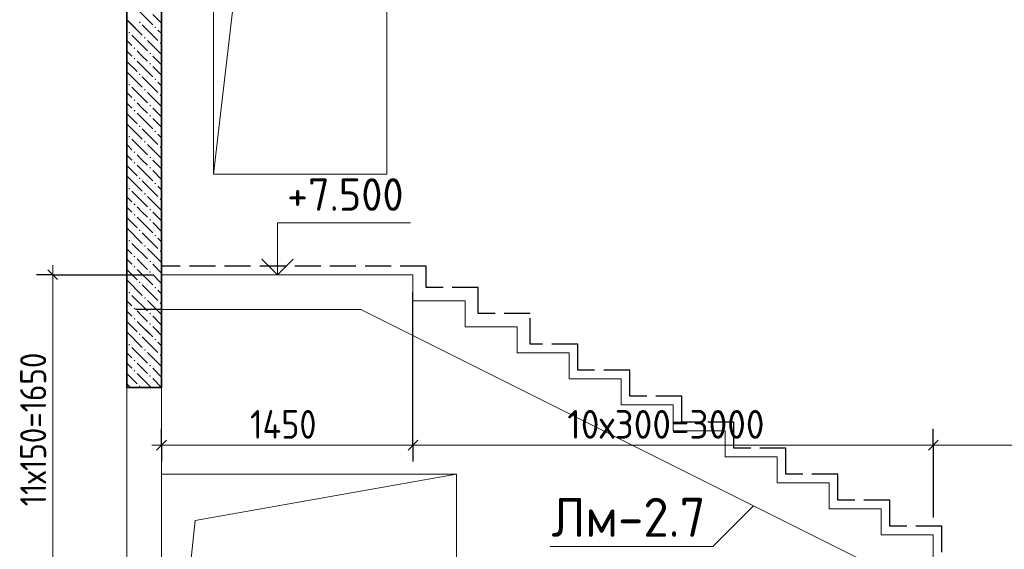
# Model space of a CAD drawing. Header units: millimetres. Extents: x -5 to 21000, y -5 to 14850.
# Tile 17 of 21: x 13959 to 17744, y 10569 to 12605. Entities that reach past the tile are written whole.
import ezdxf

# ---------------------------------------------------------------- set-up
doc = ezdxf.new("R2010")
doc.units = ezdxf.units.MM
doc.linetypes.add('______2', pattern=[135, 100, -35])
for name, color, linetype, lineweight in [('Standard', 7, 'Continuous', 25), ('ЖБ Лента фундамента под плитной частью', 7, 'Continuous', 25), ('Примечания', 7, 'Continuous', 13), ('Размерная линия_ общее', 7, 'Continuous', 13)]:
    doc.layers.add(name, color=color, linetype=linetype, lineweight=lineweight)
doc.layers.add('ЖБ Лестница', color=7, linetype='Continuous', lineweight=25, true_color=0xe0e0ff)
doc.layers.add('ЖБ Стена верхний уровень', color=7, linetype='Continuous', lineweight=25, true_color=0x006e00)
doc.styles.add('ISOCPEUR', font='txt')

msp = doc.modelspace()

# ---------------------------------------------------------------- hatches: boundary and pattern name
at = {"layer": 'ЖБ Стена верхний уровень', "linetype": 'Continuous', "lineweight": 18, "transparency": 33554687}
for points in [[(14416.8, 12595.2), (14420, 12598.4), (14423.3, 12595.2), (14420, 12591.9)], [(14416.8, 12595.2), (14420, 12598.4), (14423.3, 12595.2), (14420, 12591.9)], [(14476.8, 12575.2), (14480, 12578.4), (14483.2, 12575.2), (14480, 12571.9)], [(14476.8, 12575.2), (14480, 12578.4), (14483.2, 12575.2), (14480, 12571.9)], [(14376.8, 12555.2), (14380, 12558.4), (14383.3, 12555.2), (14380, 12551.9)], [(14376.8, 12555.2), (14380, 12558.4), (14383.3, 12555.2), (14380, 12551.9)], [(14436.8, 12535.2), (14440, 12538.4), (14443.3, 12535.2), (14440, 12531.9)], [(14436.8, 12535.2), (14440, 12538.4), (14443.3, 12535.2), (14440, 12531.9)], [(14396.7, 12495.2), (14400, 12498.4), (14403.3, 12495.2), (14400, 12491.9)], [(14396.7, 12495.2), (14400, 12498.4), (14403.3, 12495.2), (14400, 12491.9)], [(14496.7, 12515.2), (14500, 12518.4), (14503.3, 12515.2), (14500, 12511.9)], [(14496.7, 12515.2), (14500, 12518.4), (14503.3, 12515.2), (14500, 12511.9)], [(14396.7, 12455.2), (14400, 12458.4), (14403.3, 12455.2), (14400, 12451.9)], [(14396.7, 12455.2), (14400, 12458.4), (14403.3, 12455.2), (14400, 12451.9)], [(14456.8, 12475.2), (14460, 12478.4), (14463.3, 12475.2), (14460, 12471.9)], [(14456.8, 12475.2), (14460, 12478.4), (14463.3, 12475.2), (14460, 12471.9)], [(14456.8, 12435.2), (14460, 12438.4), (14463.3, 12435.2), (14460, 12431.9)], [(14456.8, 12435.2), (14460, 12438.4), (14463.3, 12435.2), (14460, 12431.9)], [(14416.8, 12395.2), (14420, 12398.4), (14423.3, 12395.2), (14420, 12391.9)], [(14416.8, 12395.2), (14420, 12398.4), (14423.3, 12395.2), (14420, 12391.9)], [(14476.8, 12375.2), (14480, 12378.4), (14483.2, 12375.2), (14480, 12371.9)], [(14476.8, 12375.2), (14480, 12378.4), (14483.2, 12375.2), (14480, 12371.9)], [(14376.8, 12355.2), (14380, 12358.4), (14383.3, 12355.2), (14380, 12351.9)], [(14376.8, 12355.2), (14380, 12358.4), (14383.3, 12355.2), (14380, 12351.9)], [(14436.8, 12335.2), (14440, 12338.4), (14443.3, 12335.2), (14440, 12331.9)], [(14436.8, 12335.2), (14440, 12338.4), (14443.3, 12335.2), (14440, 12331.9)], [(14496.7, 12315.2), (14500, 12318.4), (14503.3, 12315.2), (14500, 12311.9)], [(14496.7, 12315.2), (14500, 12318.4), (14503.3, 12315.2), (14500, 12311.9)], [(14396.7, 12295.2), (14400, 12298.4), (14403.3, 12295.2), (14400, 12291.9)], [(14396.7, 12295.2), (14400, 12298.4), (14403.3, 12295.2), (14400, 12291.9)], [(14456.8, 12275.2), (14460, 12278.4), (14463.3, 12275.2), (14460, 12271.9)], [(14456.8, 12275.2), (14460, 12278.4), (14463.3, 12275.2), (14460, 12271.9)], [(14396.7, 12255.2), (14400, 12258.4), (14403.3, 12255.2), (14400, 12251.9)], [(14396.7, 12255.2), (14400, 12258.4), (14403.3, 12255.2), (14400, 12251.9)], [(14456.8, 12235.2), (14460, 12238.4), (14463.3, 12235.2), (14460, 12231.9)], [(14456.8, 12235.2), (14460, 12238.4), (14463.3, 12235.2), (14460, 12231.9)], [(14416.8, 12195.2), (14420, 12198.4), (14423.3, 12195.2), (14420, 12191.9)], [(14416.8, 12195.2), (14420, 12198.4), (14423.3, 12195.2), (14420, 12191.9)], [(14376.8, 12155.2), (14380, 12158.4), (14383.3, 12155.2), (14380, 12151.9)], [(14376.8, 12155.2), (14380, 12158.4), (14383.3, 12155.2), (14380, 12151.9)], [(14476.8, 12175.2), (14480, 12178.4), (14483.2, 12175.2), (14480, 12171.9)], [(14476.8, 12175.2), (14480, 12178.4), (14483.2, 12175.2), (14480, 12171.9)], [(14436.8, 12135.2), (14440, 12138.4), (14443.3, 12135.2), (14440, 12131.9)], [(14436.8, 12135.2), (14440, 12138.4), (14443.3, 12135.2), (14440, 12131.9)], [(14496.7, 12115.2), (14500, 12118.4), (14503.3, 12115.2), (14500, 12111.9)], [(14496.7, 12115.2), (14500, 12118.4), (14503.3, 12115.2), (14500, 12111.9)], [(14396.7, 12095.2), (14400, 12098.4), (14403.3, 12095.2), (14400, 12091.9)], [(14396.7, 12095.2), (14400, 12098.4), (14403.3, 12095.2), (14400, 12091.9)], [(14456.8, 12075.2), (14460, 12078.4), (14463.3, 12075.2), (14460, 12071.9)], [(14456.8, 12075.2), (14460, 12078.4), (14463.3, 12075.2), (14460, 12071.9)], [(14396.7, 12055.2), (14400, 12058.4), (14403.3, 12055.2), (14400, 12051.9)], [(14396.7, 12055.2), (14400, 12058.4), (14403.3, 12055.2), (14400, 12051.9)], [(14456.8, 12035.2), (14460, 12038.4), (14463.3, 12035.2), (14460, 12031.9)], [(14456.8, 12035.2), (14460, 12038.4), (14463.3, 12035.2), (14460, 12031.9)], [(14416.8, 11995.2), (14420, 11998.4), (14423.3, 11995.2), (14420, 11991.9)], [(14416.8, 11995.2), (14420, 11998.4), (14423.3, 11995.2), (14420, 11991.9)], [(14476.8, 11975.2), (14480, 11978.4), (14483.2, 11975.2), (14480, 11971.9)], [(14476.8, 11975.2), (14480, 11978.4), (14483.2, 11975.2), (14480, 11971.9)], [(14376.8, 11955.2), (14380, 11958.4), (14383.3, 11955.2), (14380, 11951.9)], [(14376.8, 11955.2), (14380, 11958.4), (14383.3, 11955.2), (14380, 11951.9)], [(14436.8, 11935.2), (14440, 11938.4), (14443.3, 11935.2), (14440, 11931.9)], [(14436.8, 11935.2), (14440, 11938.4), (14443.3, 11935.2), (14440, 11931.9)], [(14396.7, 11895.2), (14400, 11898.4), (14403.3, 11895.2), (14400, 11891.9)], [(14396.7, 11895.2), (14400, 11898.4), (14403.3, 11895.2), (14400, 11891.9)], [(14496.7, 11915.2), (14500, 11918.4), (14503.3, 11915.2), (14500, 11911.9)], [(14496.7, 11915.2), (14500, 11918.4), (14503.3, 11915.2), (14500, 11911.9)], [(14396.7, 11855.2), (14400, 11858.4), (14403.3, 11855.2), (14400, 11851.9)], [(14396.7, 11855.2), (14400, 11858.4), (14403.3, 11855.2), (14400, 11851.9)], [(14456.8, 11875.2), (14460, 11878.4), (14463.3, 11875.2), (14460, 11871.9)], [(14456.8, 11875.2), (14460, 11878.4), (14463.3, 11875.2), (14460, 11871.9)], [(14456.8, 11835.2), (14460, 11838.4), (14463.3, 11835.2), (14460, 11831.9)], [(14456.8, 11835.2), (14460, 11838.4), (14463.3, 11835.2), (14460, 11831.9)], [(14416.8, 11795.2), (14420, 11798.4), (14423.3, 11795.2), (14420, 11791.9)], [(14416.8, 11795.2), (14420, 11798.4), (14423.3, 11795.2), (14420, 11791.9)], [(14476.8, 11775.2), (14480, 11778.4), (14483.2, 11775.2), (14480, 11771.9)], [(14476.8, 11775.2), (14480, 11778.4), (14483.2, 11775.2), (14480, 11771.9)], [(14376.8, 11755.2), (14380, 11758.4), (14383.3, 11755.2), (14380, 11751.9)], [(14376.8, 11755.2), (14380, 11758.4), (14383.3, 11755.2), (14380, 11751.9)], [(14436.8, 11735.2), (14440, 11738.4), (14443.3, 11735.2), (14440, 11731.9)], [(14436.8, 11735.2), (14440, 11738.4), (14443.3, 11735.2), (14440, 11731.9)], [(14396.7, 11695.2), (14400, 11698.4), (14403.3, 11695.2), (14400, 11691.9)], [(14396.7, 11695.2), (14400, 11698.4), (14403.3, 11695.2), (14400, 11691.9)], [(14496.7, 11715.2), (14500, 11718.4), (14503.3, 11715.2), (14500, 11711.9)], [(14496.7, 11715.2), (14500, 11718.4), (14503.3, 11715.2), (14500, 11711.9)], [(14396.7, 11655.2), (14400, 11658.4), (14403.3, 11655.2), (14400, 11651.9)], [(14396.7, 11655.2), (14400, 11658.4), (14403.3, 11655.2), (14400, 11651.9)], [(14456.8, 11675.2), (14460, 11678.4), (14463.3, 11675.2), (14460, 11671.9)], [(14456.8, 11675.2), (14460, 11678.4), (14463.3, 11675.2), (14460, 11671.9)], [(14456.8, 11635.2), (14460, 11638.4), (14463.3, 11635.2), (14460, 11631.9)], [(14456.8, 11635.2), (14460, 11638.4), (14463.3, 11635.2), (14460, 11631.9)], [(14416.8, 11595.2), (14420, 11598.4), (14423.3, 11595.2), (14420, 11591.9)], [(14376.8, 11555.2), (14380, 11558.4), (14383.3, 11555.2), (14380, 11551.9)], [(14476.8, 11575.2), (14480, 11578.4), (14483.2, 11575.2), (14480, 11571.9)], [(14436.8, 11535.2), (14440, 11538.4), (14443.3, 11535.2), (14440, 11531.9)], [(14496.7, 11515.2), (14500, 11518.4), (14503.3, 11515.2), (14500, 11511.9)], [(14396.7, 11495.2), (14400, 11498.4), (14403.3, 11495.2), (14400, 11491.9)], [(14456.8, 11475.2), (14460, 11478.4), (14463.3, 11475.2), (14460, 11471.9)], [(14456.8, 11475.2), (14460, 11478.4), (14463.3, 11475.2), (14460, 11471.9)], [(14396.7, 11455.2), (14400, 11458.4), (14403.3, 11455.2), (14400, 11451.9)], [(14396.7, 11455.2), (14400, 11458.4), (14403.3, 11455.2), (14400, 11451.9)], [(14456.8, 11435.2), (14460, 11438.4), (14463.3, 11435.2), (14460, 11431.9)], [(14456.8, 11435.2), (14460, 11438.4), (14463.3, 11435.2), (14460, 11431.9)], [(14416.8, 11395.2), (14420, 11398.4), (14423.3, 11395.2), (14420, 11391.9)], [(14416.8, 11395.2), (14420, 11398.4), (14423.3, 11395.2), (14420, 11391.9)], [(14376.8, 11355.2), (14380, 11358.4), (14383.3, 11355.2), (14380, 11351.9)], [(14376.8, 11355.2), (14380, 11358.4), (14383.3, 11355.2), (14380, 11351.9)], [(14476.8, 11375.2), (14480, 11378.4), (14483.2, 11375.2), (14480, 11371.9)], [(14476.8, 11375.2), (14480, 11378.4), (14483.2, 11375.2), (14480, 11371.9)], [(14436.8, 11335.2), (14440, 11338.4), (14443.3, 11335.2), (14440, 11331.9)], [(14436.8, 11335.2), (14440, 11338.4), (14443.3, 11335.2), (14440, 11331.9)], [(14496.7, 11315.2), (14500, 11318.4), (14503.3, 11315.2), (14500, 11311.9)], [(14496.7, 11315.2), (14500, 11318.4), (14503.3, 11315.2), (14500, 11311.9)], [(14396.7, 11295.2), (14400, 11298.4), (14403.3, 11295.2), (14400, 11291.9)], [(14396.7, 11295.2), (14400, 11298.4), (14403.3, 11295.2), (14400, 11291.9)], [(14396.7, 11255.2), (14400, 11258.4), (14403.3, 11255.2), (14400, 11251.9)], [(14396.7, 11255.2), (14400, 11258.4), (14403.3, 11255.2), (14400, 11251.9)], [(14456.8, 11275.2), (14460, 11278.4), (14463.3, 11275.2), (14460, 11271.9)], [(14456.8, 11275.2), (14460, 11278.4), (14463.3, 11275.2), (14460, 11271.9)], [(14456.8, 11235.2), (14460, 11238.4), (14463.3, 11235.2), (14460, 11231.9)], [(14456.8, 11235.2), (14460, 11238.4), (14463.3, 11235.2), (14460, 11231.9)], [(14416.8, 11195.2), (14420, 11198.4), (14423.3, 11195.2), (14420, 11191.9)], [(14416.8, 11195.2), (14420, 11198.4), (14423.3, 11195.2), (14420, 11191.9)]]:
    msp.add_hatch(color=7, dxfattribs=at).paths.add_polyline_path(points, flags=16)

# ---------------------------------------------------------------- linework, layer by layer
at = {"layer": 'Standard', "color": 7, "linetype": 'Continuous', "lineweight": 13, "transparency": 33554687}
msp.add_line((15049.7, 11624.4), (14716.3, 11624.4), dxfattribs=at)
msp.add_lwpolyline([(14949.7, 11624.4), (14949.7, 11824.4), (15461.3, 11824.4)], dxfattribs=at)
at = {"layer": 'Standard', "color": 7, "linetype": 'Continuous', "lineweight": 35, "transparency": 33554687}
msp.add_lwpolyline([(14889.2, 11685), (14949.7, 11624.4), (15010.2, 11685)], dxfattribs=at)
at = {"layer": 'ЖБ Лента фундамента под плитной частью', "color": 253, "linetype": '______2', "lineweight": -3, "true_color": 0xababab, "transparency": 33554687}
for p, q in [((15521.2, 11657.8), (14504, 11657.8)), ((15521.2, 11575.1), (15521.2, 11657.8)), ((15721.2, 11575.1), (15521.2, 11575.1)), ((15721.2, 11475.1), (15721.2, 11575.1)), ((15921.2, 11475.1), (15721.2, 11475.1)), ((15921.2, 11357.8), (15921.2, 11475.1)), ((16103.9, 11357.8), (15921.2, 11357.8)), ((16103.9, 11257.8), (16103.9, 11357.8)), ((16303.9, 11257.8), (16103.9, 11257.8)), ((16303.9, 11157.8), (16303.9, 11257.8)), ((16503.9, 11157.8), (16303.9, 11157.8)), ((16503.9, 11057.8), (16503.9, 11157.8)), ((16703.9, 11057.8), (16503.9, 11057.8)), ((16703.9, 10957.8), (16703.9, 11057.8)), ((16903.9, 10957.8), (16703.9, 10957.8)), ((16903.9, 10857.8), (16903.9, 10957.8)), ((17103.9, 10857.8), (16903.9, 10857.8)), ((17103.9, 10757.8), (17103.9, 10857.8)), ((17303.9, 10757.8), (17103.9, 10757.8)), ((17303.9, 10657.8), (17303.9, 10757.8)), ((17503.9, 10657.8), (17303.9, 10657.8)), ((17503.9, 10557.8), (17503.9, 10657.8))]:
    msp.add_line(p, q, dxfattribs=at)
at = {"layer": 'ЖБ Лестница', "color": 253, "linetype": '______2', "lineweight": -3, "true_color": 0xababab, "transparency": 33554687}
for p, q in [((14370.6, 11624.4), (14504, 11624.4)), ((14504, 11491.1), (14370.6, 11491.1))]:
    msp.add_line(p, q, dxfattribs=at)
at = {"layer": 'ЖБ Лестница', "color": 7, "linetype": 'Continuous', "lineweight": 18, "transparency": 33554687}
for p, q in [((14370.6, 11624.4), (14370.6, 11491.1)), ((14370.6, 11624.4), (14370.6, 11624.4)), ((14504, 11624.4), (15470.5, 11624.4)), ((15470.5, 11624.4), (15470.5, 11524.4)), ((15670.5, 11524.4), (15470.5, 11524.4)), ((15670.5, 11524.4), (15670.5, 11424.4)), ((14370.6, 11491.1), (14370.6, 11491.1)), ((15270.5, 11491.1), (14504, 11491.1)), ((17403.9, 10424.4), (15270.5, 11491.1)), ((15670.5, 11424.4), (15870.5, 11424.4)), ((15870.5, 11424.4), (15870.5, 11324.4)), ((15870.5, 11324.4), (16070.5, 11324.4)), ((16070.5, 11324.4), (16070.5, 11224.4)), ((16070.5, 11224.4), (16270.5, 11224.4)), ((16270.5, 11224.4), (16270.5, 11124.4)), ((16270.5, 11124.4), (16470.5, 11124.4)), ((16470.5, 11124.4), (16470.5, 11024.4)), ((16470.5, 11024.4), (16670.5, 11024.4)), ((16670.5, 11024.4), (16670.5, 10924.4)), ((16670.5, 10924.4), (16870.5, 10924.4)), ((16870.5, 10924.4), (16870.5, 10824.4)), ((16870.5, 10824.4), (17070.5, 10824.4)), ((17070.5, 10824.4), (17070.5, 10724.4)), ((17070.5, 10724.4), (17270.5, 10724.4)), ((17270.5, 10724.4), (17270.5, 10624.4)), ((17270.5, 10624.4), (17470.5, 10624.4)), ((17470.5, 10624.4), (17470.5, 10524.4))]:
    msp.add_line(p, q, dxfattribs=at)
at = {"layer": 'ЖБ Стена верхний уровень', "color": 7, "linetype": 'Continuous', "lineweight": 35, "transparency": 33554687}
for p, q in [((14370.6, 13277.8), (14370.6, 11191.1)), ((14504, 11624.4), (14504, 13277.8)), ((14370.6, 12600.1), (14370.6, 11411.1)), ((14504, 11411.1), (14504, 12600.1)), ((14504, 11191.1), (14504, 11491.1)), ((14370.6, 11191.1), (14504, 11191.1))]:
    msp.add_line(p, q, dxfattribs=at)
at = {"layer": 'ЖБ Стена верхний уровень', "color": 7, "linetype": 'Continuous', "lineweight": 18, "transparency": 33554687}
for p, q in [((14704, 13277.8), (14704, 12011.1)), ((15370.6, 12011.1), (15370.6, 13277.8)), ((14704, 12011.1), (15370.6, 12011.1)), ((14370.6, 7424.4), (14370.6, 11191.1)), ((14504, 11191.1), (14504, 9257.8)), ((15637.4, 10857.8), (14504.1, 10857.8)), ((15637.4, 9557.8), (15637.4, 10857.8))]:
    msp.add_line(p, q, dxfattribs=at)
at = {"layer": 'ЖБ Стена верхний уровень', "color": 251, "linetype": 'Continuous', "lineweight": 18, "true_color": 0x575757, "transparency": 33554687}
for p, q in [((14410, 12645.2), (14470, 12585.2)), ((14370.6, 12604.6), (14430, 12545.2)), ((14470, 12625.2), (14504, 12591.2)), ((14375.1, 12600.1), (14430, 12545.2)), ((14430, 12585.2), (14490, 12525.2)), ((14430, 12585.2), (14490, 12525.2)), ((14455.1, 12600.1), (14470, 12585.2)), ((14495.1, 12600.1), (14504, 12591.2)), ((14390, 12545.2), (14450, 12485.2)), ((14390, 12545.2), (14450, 12485.2)), ((14504, 12551.2), (14490, 12565.2)), ((14504, 12551.2), (14490, 12565.2)), ((14370.6, 12524.5), (14390, 12505.2)), ((14370.6, 12524.5), (14390, 12505.2)), ((14504, 12471.2), (14450, 12525.2)), ((14504, 12471.2), (14450, 12525.2)), ((14370.6, 12484.5), (14390, 12465.2)), ((14370.6, 12484.5), (14390, 12465.2)), ((14430, 12465.2), (14410, 12485.2)), ((14430, 12465.2), (14410, 12485.2)), ((14450, 12445.2), (14430, 12465.2)), ((14450, 12445.2), (14430, 12465.2)), ((14470, 12465.2), (14504, 12431.2)), ((14470, 12465.2), (14504, 12431.2)), ((14370.6, 12444.5), (14410, 12405.2)), ((14370.6, 12444.5), (14410, 12405.2)), ((14410, 12445.2), (14470, 12385.2)), ((14410, 12445.2), (14470, 12385.2)), ((14470, 12425.2), (14504, 12391.2)), ((14470, 12425.2), (14504, 12391.2)), ((14370.6, 12404.6), (14430, 12345.2)), ((14370.6, 12404.6), (14430, 12345.2)), ((14430, 12385.2), (14490, 12325.2)), ((14430, 12385.2), (14490, 12325.2)), ((14390, 12345.2), (14450, 12285.2)), ((14390, 12345.2), (14450, 12285.2)), ((14504, 12351.2), (14490, 12365.2)), ((14504, 12351.2), (14490, 12365.2)), ((14370.6, 12324.5), (14390, 12305.2)), ((14370.6, 12324.5), (14390, 12305.2)), ((14504, 12271.2), (14450, 12325.2)), ((14504, 12271.2), (14450, 12325.2)), ((14370.6, 12284.5), (14390, 12265.2)), ((14370.6, 12284.5), (14390, 12265.2)), ((14430, 12265.2), (14410, 12285.2)), ((14430, 12265.2), (14410, 12285.2)), ((14450, 12245.2), (14430, 12265.2)), ((14450, 12245.2), (14430, 12265.2)), ((14470, 12265.2), (14504, 12231.2)), ((14470, 12265.2), (14504, 12231.2)), ((14370.6, 12244.5), (14410, 12205.2)), ((14370.6, 12244.5), (14410, 12205.2)), ((14410, 12245.2), (14470, 12185.2)), ((14410, 12245.2), (14470, 12185.2)), ((14370.6, 12204.6), (14430, 12145.2)), ((14370.6, 12204.6), (14430, 12145.2)), ((14470, 12225.2), (14504, 12191.2)), ((14470, 12225.2), (14504, 12191.2)), ((14430, 12185.2), (14490, 12125.2)), ((14430, 12185.2), (14490, 12125.2)), ((14504, 12151.2), (14490, 12165.2)), ((14504, 12151.2), (14490, 12165.2)), ((14370.6, 12124.5), (14390, 12105.2)), ((14370.6, 12124.5), (14390, 12105.2)), ((14390, 12145.2), (14450, 12085.2)), ((14390, 12145.2), (14450, 12085.2)), ((14504, 12071.2), (14450, 12125.2)), ((14504, 12071.2), (14450, 12125.2)), ((14370.6, 12084.5), (14390, 12065.2)), ((14370.6, 12084.5), (14390, 12065.2)), ((14430, 12065.2), (14410, 12085.2)), ((14430, 12065.2), (14410, 12085.2)), ((14370.6, 12044.5), (14410, 12005.2)), ((14370.6, 12044.5), (14410, 12005.2)), ((14410, 12045.2), (14470, 11985.2)), ((14410, 12045.2), (14470, 11985.2)), ((14450, 12045.2), (14430, 12065.2)), ((14450, 12045.2), (14430, 12065.2)), ((14470, 12065.2), (14504, 12031.2)), ((14470, 12065.2), (14504, 12031.2)), ((14370.6, 12004.6), (14430, 11945.2)), ((14370.6, 12004.6), (14430, 11945.2)), ((14470, 12025.2), (14504, 11991.2)), ((14470, 12025.2), (14504, 11991.2)), ((14430, 11985.2), (14490, 11925.2)), ((14430, 11985.2), (14490, 11925.2)), ((14504, 11951.2), (14490, 11965.2)), ((14504, 11951.2), (14490, 11965.2)), ((14370.6, 11924.5), (14390, 11905.2)), ((14370.6, 11924.5), (14390, 11905.2)), ((14390, 11945.2), (14450, 11885.2)), ((14390, 11945.2), (14450, 11885.2)), ((14504, 11871.2), (14450, 11925.2)), ((14504, 11871.2), (14450, 11925.2)), ((14430, 11865.2), (14410, 11885.2)), ((14430, 11865.2), (14410, 11885.2)), ((14370.6, 11884.5), (14390, 11865.2)), ((14370.6, 11884.5), (14390, 11865.2)), ((14450, 11845.2), (14430, 11865.2)), ((14450, 11845.2), (14430, 11865.2)), ((14470, 11865.2), (14504, 11831.2)), ((14470, 11865.2), (14504, 11831.2)), ((14370.6, 11844.5), (14410, 11805.2)), ((14370.6, 11844.5), (14410, 11805.2)), ((14410, 11845.2), (14470, 11785.2)), ((14410, 11845.2), (14470, 11785.2)), ((14470, 11825.2), (14504, 11791.2)), ((14470, 11825.2), (14504, 11791.2)), ((14370.6, 11804.6), (14430, 11745.2)), ((14370.6, 11804.6), (14430, 11745.2)), ((14430, 11785.2), (14490, 11725.2)), ((14430, 11785.2), (14490, 11725.2)), ((14390, 11745.2), (14450, 11685.2)), ((14390, 11745.2), (14450, 11685.2)), ((14504, 11751.2), (14490, 11765.2)), ((14504, 11751.2), (14490, 11765.2)), ((14370.6, 11724.5), (14390, 11705.2)), ((14370.6, 11724.5), (14390, 11705.2)), ((14504, 11671.2), (14450, 11725.2)), ((14504, 11671.2), (14450, 11725.2)), ((14370.6, 11684.5), (14390, 11665.2)), ((14370.6, 11684.5), (14390, 11665.2)), ((14430, 11665.2), (14410, 11685.2)), ((14430, 11665.2), (14410, 11685.2)), ((14450, 11645.2), (14430, 11665.2)), ((14450, 11645.2), (14430, 11665.2)), ((14470, 11665.2), (14504, 11631.2)), ((14470, 11665.2), (14504, 11631.2)), ((14370.6, 11644.5), (14390.7, 11624.4)), ((14370.6, 11644.5), (14410, 11605.2)), ((14410, 11645.2), (14430.7, 11624.4)), ((14410, 11645.2), (14470, 11585.2)), ((14470, 11625.2), (14470.7, 11624.4)), ((14470, 11625.2), (14504, 11591.2)), ((14370.6, 11604.6), (14430, 11545.2)), ((14430, 11585.2), (14490, 11525.2)), ((14390, 11545.2), (14450, 11485.2)), ((14504, 11551.2), (14490, 11565.2)), ((14370.6, 11524.5), (14390, 11505.2)), ((14504, 11471.2), (14450, 11525.2)), ((14370.6, 11484.5), (14390, 11465.2)), ((14370.6, 11484.5), (14390, 11465.2)), ((14430, 11465.2), (14410, 11485.2)), ((14430, 11465.2), (14410, 11485.2)), ((14444.1, 11491.1), (14450, 11485.2)), ((14504, 11471.2), (14484.1, 11491.1)), ((14370.6, 11444.5), (14410, 11405.2)), ((14370.6, 11444.5), (14404.1, 11411.1)), ((14410, 11445.2), (14470, 11385.2)), ((14410, 11445.2), (14444.1, 11411.1)), ((14450, 11445.2), (14430, 11465.2)), ((14450, 11445.2), (14430, 11465.2)), ((14470, 11465.2), (14504, 11431.2)), ((14470, 11465.2), (14504, 11431.2)), ((14370.6, 11404.6), (14430, 11345.2)), ((14370.6, 11404.6), (14430, 11345.2)), ((14404.1, 11411.1), (14410, 11405.2)), ((14444.1, 11411.1), (14470, 11385.2)), ((14470, 11425.2), (14504, 11391.2)), ((14470, 11425.2), (14484.1, 11411.1)), ((14484.1, 11411.1), (14504, 11391.2)), ((14430, 11385.2), (14490, 11325.2)), ((14430, 11385.2), (14490, 11325.2)), ((14504, 11351.2), (14490, 11365.2)), ((14504, 11351.2), (14490, 11365.2)), ((14370.6, 11324.5), (14390, 11305.2)), ((14370.6, 11324.5), (14390, 11305.2)), ((14390, 11345.2), (14450, 11285.2)), ((14390, 11345.2), (14450, 11285.2)), ((14504, 11271.2), (14450, 11325.2)), ((14504, 11271.2), (14450, 11325.2)), ((14370.6, 11284.5), (14390, 11265.2)), ((14370.6, 11284.5), (14390, 11265.2)), ((14430, 11265.2), (14410, 11285.2)), ((14430, 11265.2), (14410, 11285.2)), ((14370.6, 11244.5), (14410, 11205.2)), ((14370.6, 11244.5), (14410, 11205.2)), ((14410, 11245.2), (14464.1, 11191.1)), ((14410, 11245.2), (14464.1, 11191.1)), ((14450, 11245.2), (14430, 11265.2)), ((14450, 11245.2), (14430, 11265.2)), ((14470, 11265.2), (14504, 11231.2)), ((14470, 11265.2), (14504, 11231.2)), ((14370.6, 11204.6), (14384.1, 11191.1)), ((14370.6, 11204.6), (14384.1, 11191.1)), ((14470, 11225.2), (14504, 11191.2)), ((14470, 11225.2), (14504, 11191.2))]:
    msp.add_line(p, q, dxfattribs=at)
at = {"layer": 'ЖБ Стена верхний уровень', "color": 253, "linetype": '______2', "lineweight": -3, "true_color": 0xababab, "transparency": 33554687}
msp.add_line((14504, 11191.1), (14370.6, 11191.1), dxfattribs=at)
at = {"layer": 'Примечания', "color": 253, "linetype": 'Continuous', "lineweight": 13, "true_color": 0xa0a0a0, "transparency": 33554687}
for points in [[(14704, 12011.1), (14833, 13120.2), (15370.6, 13277.8)], [(14504, 9457.8), (14633, 10680.2), (15637.4, 10857.8)]]:
    msp.add_lwpolyline(points, dxfattribs=at)
at = {"layer": 'Примечания', "color": 7, "linetype": 'Continuous', "lineweight": 13, "transparency": 33554687}
msp.add_lwpolyline([(15997.8, 10580.5), (16623.3, 10580.5), (16779.5, 10736.6)], dxfattribs=at)
at = {"layer": 'Размерная линия_ общее', "color": 7, "linetype": 'Continuous', "lineweight": 13, "transparency": 33554687}
for p, q in [((14085.5, 11624.4), (14085.5, 11661.9)), ((14085.5, 10524.4), (14085.5, 11624.4)), ((14504, 10969.4), (14466.5, 10969.4)), ((14504, 10969.4), (15470.5, 10969.4)), ((15470.5, 10969.4), (17470.5, 10969.4)), ((17470.5, 10969.4), (18704, 10969.4))]:
    msp.add_line(p, q, dxfattribs=at)
at = {"layer": 'Размерная линия_ общее', "color": 253, "linetype": 'Continuous', "lineweight": -3, "true_color": 0xa0a0a0, "transparency": 33554687}
for p, q in [((14085.5, 11624.4), (14023, 11624.4)), ((14085.5, 11624.4), (14148, 11624.4)), ((14085.5, 11624.4), (14470.6, 11624.4)), ((14504, 10969.4), (14504, 11031.9)), ((15470.5, 10969.4), (15470.5, 11031.9)), ((17470.5, 10969.4), (17470.5, 11031.9)), ((14504, 10969.4), (14504, 10906.9)), ((14504, 10969.4), (14504, 10969.4)), ((15470.5, 10969.4), (15470.5, 10906.9)), ((17470.5, 10969.4), (17470.5, 10906.9)), ((17470.5, 10969.4), (17470.5, 10691.1))]:
    msp.add_line(p, q, dxfattribs=at)
at = {"layer": 'Размерная линия_ общее', "color": 7, "linetype": 'Continuous', "lineweight": 25, "transparency": 33554687}
for p, q in [((14104.2, 11605.7), (14066.7, 11643.2)), ((14485.2, 10950.7), (14522.7, 10988.2)), ((15451.8, 10950.7), (15489.3, 10988.2)), ((17451.8, 10950.7), (17489.3, 10988.2))]:
    msp.add_line(p, q, dxfattribs=at)
at = {"layer": 'Размерная линия_ общее', "color": 253, "linetype": 'Continuous', "lineweight": -3, "true_color": 0xa0a0a0, "transparency": 33554687}
msp.add_lwpolyline([(15470.5, 10969.4), (15470.5, 10977.9), (15470.5, 10977.9), (15470.5, 10977.9), (15470.5, 10977.9), (15470.5, 11381.2), (15470.5, 11381.2), (15470.5, 11557.8)], dxfattribs=at)

# ---------------------------------------------------------------- texts
at = {"layer": 'Standard', "color": 253, "linetype": 'Continuous', "lineweight": 25, "true_color": 0xa0a0a0, "transparency": 33554687, "insert": (14986.3, 11870.3), "char_height": 125, "width": 533.932, "attachment_point": 7, "style": 'ISOCPEUR'}
msp.add_mtext('\\W0.95;+7.500', dxfattribs=at)
at = {"layer": 'Standard', "color": 7, "linetype": 'Continuous', "lineweight": 25, "transparency": 33554687, "insert": (16003.2, 10617.1), "char_height": 150, "width": 670.961, "attachment_point": 7, "style": 'ISOCPEUR'}
msp.add_mtext('\\W0.95;Лм-2.7', dxfattribs=at)
at = {"layer": 'Размерная линия_ общее', "color": 7, "linetype": 'Continuous', "lineweight": 18, "transparency": 33554687, "insert": (14060.5, 10734.4), "char_height": 100, "width": 733.258, "attachment_point": 7, "rotation": 90, "style": 'ISOCPEUR'}
msp.add_mtext('\\W0.87;11х150=1650', dxfattribs=at)
at = {"layer": 'Размерная линия_ общее', "color": 7, "linetype": 'Continuous', "lineweight": 25, "transparency": 33554687, "char_height": 110, "attachment_point": 7, "style": 'ISOCPEUR'}
for s, insert, width in [('\\W0.87;1450', (14844.3, 10994.4), 344.708), ('\\W0.95;10х300=3000', (16063.5, 10994.4), 876.566)]:
    msp.add_mtext(s, dxfattribs=dict(at, insert=insert, width=width))

doc.saveas('drawing.dxf')
